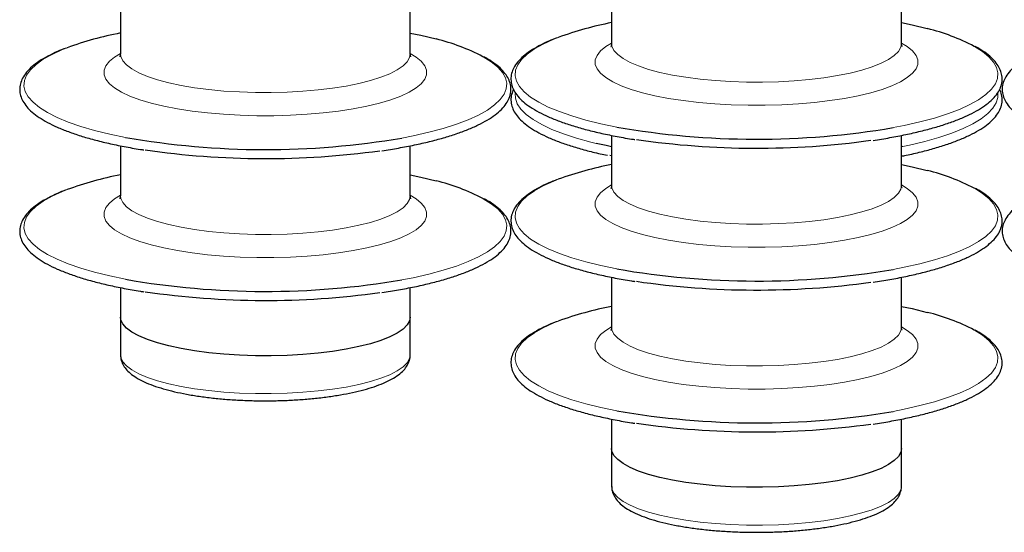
# Model space of a CAD drawing. Header units: millimetres. Extents: x 0 to 305, y 0 to 297.
# Tile 15 of 39: x 170 to 190, y 132 to 142. Entities that reach past the tile are written whole.
import ezdxf

# ---------------------------------------------------------------- set-up
doc = ezdxf.new("R2010")
doc.units = ezdxf.units.MM

msp = doc.modelspace()

# ---------------------------------------------------------------- linework, layer by layer
at = {"color": 7, "linetype": 'Continuous', "lineweight": 25}
for p, q in [((182.4857, 142.8537), (182.4857, 141.4719)), ((188.3857, 141.4719), (188.3857, 142.8537)), ((172.4857, 142.2775), (172.4857, 141.2607)), ((178.3857, 141.2607), (178.3857, 142.2776)), ((182.4857, 139.5984), (182.4857, 138.5816)), ((188.3857, 138.5816), (188.3857, 139.5985)), ((172.4857, 139.3872), (172.4857, 138.3704)), ((178.3857, 138.3704), (178.3857, 139.3873)), ((188.4127, 139.3724), (188.3857, 139.3669)), ((182.4857, 139.1826), (182.4473, 139.1904)), ((182.4857, 136.7081), (182.4857, 135.6912)), ((188.3857, 135.6912), (188.3857, 136.7082)), ((172.4857, 136.4969), (172.4857, 135.8983)), ((178.3857, 135.8983), (178.3857, 136.497)), ((172.4857, 135.8983), (172.4857, 135.1276)), ((178.3857, 135.1276), (178.3857, 135.8983)), ((182.4857, 133.8178), (182.4857, 133.2192)), ((188.3857, 133.2192), (188.3857, 133.8178)), ((182.4857, 133.2192), (182.4857, 132.4485)), ((188.3857, 132.4485), (188.3857, 133.2192))]:
    msp.add_line(p, q, dxfattribs=at)
at = {"color": 7, "linetype": 'Continuous', "lineweight": 25, "flags": 128}
for points in [[(188.3857, 141.8963), (188.6043, 141.8497), (188.9116, 141.774)], [(178.3857, 141.685), (178.6043, 141.6384), (178.9116, 141.5628)], [(182.4857, 139.3669), (182.3748, 139.3899), (182.1672, 139.4367)], [(188.3857, 139.0059), (188.6043, 138.9593), (188.9116, 138.8837)], [(178.3857, 138.7947), (178.6043, 138.7481), (178.9116, 138.6725)], [(188.3857, 136.1156), (188.6043, 136.069), (188.9116, 135.9934)], [(178.3857, 135.8983), (178.372, 135.8222), (178.3229, 135.7362), (178.2388, 135.652), (178.1207, 135.5709), (177.9699, 135.4938), (177.7884, 135.4216), (177.5784, 135.3551), (177.3423, 135.2953), (177.0831, 135.2427), (176.8039, 135.1981), (176.5081, 135.1621), (176.1992, 135.1349), (175.8811, 135.1171), (175.5576, 135.1087), (175.2326, 135.1099), (174.9101, 135.1207), (174.594, 135.1409), (174.2881, 135.1703), (173.9961, 135.2085), (173.7215, 135.2551), (173.4678, 135.3096), (173.238, 135.3711), (173.0349, 135.4391), (172.8609, 135.5126), (172.7181, 135.5909), (172.6084, 135.6728), (172.5329, 135.7575), (172.4927, 135.8439), (172.4857, 135.8983)], [(178.3857, 135.8983), (178.372, 135.8222), (178.3229, 135.7362), (178.2388, 135.652), (178.1207, 135.5709), (177.9699, 135.4938), (177.7884, 135.4216), (177.5784, 135.3551), (177.3423, 135.2953), (177.0831, 135.2427), (176.8039, 135.1981), (176.5081, 135.1621), (176.1992, 135.1349), (175.8811, 135.1171), (175.5576, 135.1087), (175.2326, 135.1099), (174.9101, 135.1207), (174.594, 135.1409), (174.2881, 135.1703), (173.9961, 135.2085), (173.7215, 135.2551), (173.4678, 135.3096), (173.238, 135.3711), (173.0349, 135.4391), (172.8609, 135.5126), (172.7181, 135.5909), (172.6084, 135.6728), (172.5329, 135.7575), (172.4927, 135.8439), (172.4857, 135.8983)], [(188.3857, 133.2192), (188.372, 133.1431), (188.3229, 133.057), (188.2388, 132.9729), (188.1207, 132.8918), (187.9699, 132.8147), (187.7884, 132.7424), (187.5784, 132.676), (187.3423, 132.6161), (187.0831, 132.5636), (186.8039, 132.519), (186.5081, 132.483), (186.1992, 132.4558), (185.8811, 132.438), (185.5576, 132.4296), (185.2326, 132.4308), (184.9101, 132.4415), (184.594, 132.4618), (184.2881, 132.4912), (183.9961, 132.5294), (183.7215, 132.576), (183.4678, 132.6304), (183.238, 132.692), (183.0349, 132.76), (182.8609, 132.8335), (182.7181, 132.9118), (182.6084, 132.9937), (182.5329, 133.0784), (182.4927, 133.1648), (182.4857, 133.2192)], [(188.3857, 133.2192), (188.372, 133.1431), (188.3229, 133.057), (188.2388, 132.9729), (188.1207, 132.8918), (187.9699, 132.8147), (187.7884, 132.7424), (187.5784, 132.676), (187.3423, 132.6161), (187.0831, 132.5636), (186.8039, 132.519), (186.5081, 132.483), (186.1992, 132.4558), (185.8811, 132.438), (185.5576, 132.4296), (185.2326, 132.4308), (184.9101, 132.4415), (184.594, 132.4618), (184.2881, 132.4912), (183.9961, 132.5294), (183.7215, 132.576), (183.4678, 132.6304), (183.238, 132.692), (183.0349, 132.76), (182.8609, 132.8335), (182.7181, 132.9118), (182.6084, 132.9937), (182.5329, 133.0784), (182.4927, 133.1648), (182.4857, 133.2192)]]:
    msp.add_lwpolyline(points, dxfattribs=at)
at = {"color": 7, "linetype": 'Continuous', "lineweight": 18, "flags": 128}
for points in [[(182.5883, 139.7693), (182.2671, 139.836), (181.9598, 139.9116), (181.6776, 139.9939), (181.4224, 140.0824), (181.1962, 140.1763), (181.0004, 140.275), (180.8367, 140.3778), (180.7061, 140.484), (180.6095, 140.5927), (180.5477, 140.7033), (180.5212, 140.8149), (180.53, 140.9266), (180.5742, 141.0378), (180.6535, 141.1475), (180.7672, 141.2551), (180.9145, 141.3597), (181.0944, 141.4605), (181.3056, 141.557), (181.3997, 141.5946)], [(172.5883, 139.5581), (172.2671, 139.6247), (171.9598, 139.7004), (171.6776, 139.7827), (171.4224, 139.8711), (171.1962, 139.9651), (171.0004, 140.0638), (170.8367, 140.1666), (170.7061, 140.2728), (170.6095, 140.3815), (170.5477, 140.4921), (170.5212, 140.6036), (170.53, 140.7154), (170.5742, 140.8266), (170.6535, 140.9363), (170.7672, 141.0439), (170.9145, 141.1485), (171.0944, 141.2493), (171.3056, 141.3457), (171.3997, 141.3834)], [(188.3857, 141.4799), (188.5048, 141.4069), (188.6111, 141.3192), (188.6827, 141.2291), (188.7186, 141.1374), (188.7186, 141.0452), (188.6827, 140.9535), (188.6111, 140.8633), (188.5048, 140.7756), (188.3648, 140.6914), (188.1928, 140.6116), (187.9905, 140.537), (187.7603, 140.4685), (187.5046, 140.4068), (187.2262, 140.3526), (186.9282, 140.3065), (186.6138, 140.269), (186.2866, 140.2405), (185.95, 140.2214), (185.6078, 140.2117), (185.2637, 140.2117), (184.9215, 140.2214), (184.5849, 140.2405), (184.2576, 140.269), (183.9433, 140.3065), (183.6453, 140.3526), (183.3669, 140.4068), (183.1112, 140.4685), (182.8809, 140.537), (182.6787, 140.6116), (182.5066, 140.6914), (182.3666, 140.7756), (182.2603, 140.8633), (182.1888, 140.9535), (182.1528, 141.0452), (182.1528, 141.1374), (182.1888, 141.2291), (182.2603, 141.3192), (182.3666, 141.4069), (182.4857, 141.4799)], [(188.3857, 141.4714), (188.372, 141.3958), (188.3229, 141.3097), (188.2388, 141.2256), (188.1207, 141.1445), (187.9699, 141.0673), (187.7884, 140.9951), (187.5784, 140.9287), (187.3423, 140.8688), (187.0831, 140.8163), (186.8039, 140.7717), (186.5081, 140.7356), (186.1992, 140.7085), (185.8811, 140.6906), (185.5576, 140.6822), (185.2326, 140.6834), (184.9101, 140.6942), (184.594, 140.7144), (184.2881, 140.7438), (183.9961, 140.7821), (183.7215, 140.8287), (183.4678, 140.8831), (183.238, 140.9447), (183.0349, 141.0127), (182.8609, 141.0862), (182.7181, 141.1644), (182.6084, 141.2464), (182.5329, 141.3311), (182.4927, 141.4175), (182.4857, 141.4718)], [(189.8667, 141.413), (189.871, 141.4106), (190.0348, 141.3078), (190.1654, 141.2016), (190.2619, 141.0929), (190.3237, 140.9823), (190.3503, 140.8708), (190.3414, 140.759), (190.2972, 140.6479), (190.218, 140.5381), (190.1043, 140.4305), (189.957, 140.326), (189.7771, 140.2251), (189.5659, 140.1287), (189.325, 140.0374), (189.056, 139.952), (188.761, 139.8729), (188.442, 139.8008), (188.2149, 139.7566)], [(178.3857, 141.2687), (178.5048, 141.1957), (178.6111, 141.108), (178.6827, 141.0178), (178.7186, 140.9261), (178.7186, 140.834), (178.6827, 140.7423), (178.6111, 140.6521), (178.5048, 140.5644), (178.3648, 140.4802), (178.1928, 140.4004), (177.9905, 140.3258), (177.7603, 140.2573), (177.5046, 140.1956), (177.2262, 140.1414), (176.9282, 140.0953), (176.6138, 140.0578), (176.2866, 140.0293), (175.95, 140.0102), (175.6078, 140.0005), (175.2637, 140.0005), (174.9215, 140.0102), (174.5849, 140.0293), (174.2576, 140.0578), (173.9433, 140.0953), (173.6453, 140.1414), (173.3669, 140.1956), (173.1112, 140.2573), (172.8809, 140.3258), (172.6787, 140.4004), (172.5066, 140.4802), (172.3666, 140.5644), (172.2603, 140.6521), (172.1888, 140.7423), (172.1528, 140.834), (172.1528, 140.9261), (172.1888, 141.0178), (172.2603, 141.108), (172.3666, 141.1957), (172.4857, 141.2687)], [(178.3857, 141.2607), (178.372, 141.1846), (178.3229, 141.0985), (178.2388, 141.0144), (178.1207, 140.9333), (177.9699, 140.8561), (177.7884, 140.7839), (177.5784, 140.7174), (177.3423, 140.6576), (177.0831, 140.6051), (176.8039, 140.5605), (176.5081, 140.5244), (176.1992, 140.4973), (175.8811, 140.4794), (175.5576, 140.471), (175.2326, 140.4722), (174.9101, 140.483), (174.594, 140.5032), (174.2881, 140.5326), (173.9961, 140.5709), (173.7215, 140.6175), (173.4678, 140.6719), (173.238, 140.7335), (173.0349, 140.8014), (172.8609, 140.875), (172.7181, 140.9532), (172.6084, 141.0352), (172.5329, 141.1199), (172.4927, 141.2063), (172.4857, 141.2607)], [(179.8667, 141.2018), (179.871, 141.1994), (180.0348, 141.0966), (180.1654, 140.9904), (180.2619, 140.8817), (180.3237, 140.7711), (180.3503, 140.6595), (180.3414, 140.5478), (180.2972, 140.4366), (180.218, 140.3269), (180.1043, 140.2193), (179.957, 140.1147), (179.7771, 140.0139), (179.5659, 139.9175), (179.325, 139.8262), (179.056, 139.7407), (178.761, 139.6617), (178.442, 139.5896), (178.2149, 139.5453)], [(182.1672, 139.4367), (182.0596, 139.4632), (181.7688, 139.5433), (181.5043, 139.6298), (181.2683, 139.722), (181.0622, 139.8192), (180.8876, 139.9207), (180.7459, 140.0258), (180.6379, 140.1338), (180.5644, 140.2439), (180.5261, 140.3552), (180.5216, 140.4535)], [(190.3499, 140.4526), (190.3483, 140.3738), (190.3159, 140.2623), (190.2482, 140.152), (190.146, 140.0437), (190.0098, 139.938), (189.8406, 139.8358), (189.6397, 139.7378), (189.4085, 139.6448), (189.1486, 139.5573), (188.8621, 139.4761), (188.5508, 139.4016), (188.4127, 139.3724)], [(182.5883, 136.879), (182.2671, 136.9456), (181.9598, 137.0213), (181.6776, 137.1036), (181.4224, 137.192), (181.1962, 137.286), (181.0004, 137.3847), (180.8367, 137.4875), (180.7061, 137.5937), (180.6095, 137.7024), (180.5477, 137.813), (180.5212, 137.9245), (180.53, 138.0363), (180.5742, 138.1475), (180.6535, 138.2572), (180.7672, 138.3648), (180.9145, 138.4693), (181.0944, 138.5702), (181.3056, 138.6666), (181.3997, 138.7043)], [(188.3857, 138.5896), (188.5048, 138.5166), (188.6111, 138.4289), (188.6827, 138.3387), (188.7186, 138.247), (188.7186, 138.1548), (188.6827, 138.0632), (188.6111, 137.973), (188.5048, 137.8853), (188.3648, 137.8011), (188.1928, 137.7213), (187.9905, 137.6467), (187.7603, 137.5782), (187.5046, 137.5165), (187.2262, 137.4623), (186.9282, 137.4162), (186.6138, 137.3787), (186.2866, 137.3502), (185.95, 137.331), (185.6078, 137.3214), (185.2637, 137.3214), (184.9215, 137.331), (184.5849, 137.3502), (184.2576, 137.3787), (183.9433, 137.4162), (183.6453, 137.4623), (183.3669, 137.5165), (183.1112, 137.5782), (182.8809, 137.6467), (182.6787, 137.7213), (182.5066, 137.8011), (182.3666, 137.8853), (182.2603, 137.973), (182.1888, 138.0632), (182.1528, 138.1548), (182.1528, 138.247), (182.1888, 138.3387), (182.2603, 138.4289), (182.3666, 138.5166), (182.4857, 138.5896)], [(188.3857, 138.5816), (188.372, 138.5055), (188.3229, 138.4194), (188.2388, 138.3353), (188.1207, 138.2542), (187.9699, 138.177), (187.7884, 138.1048), (187.5784, 138.0383), (187.3423, 137.9785), (187.0831, 137.926), (186.8039, 137.8814), (186.5081, 137.8453), (186.1992, 137.8182), (185.8811, 137.8003), (185.5576, 137.7919), (185.2326, 137.7931), (184.9101, 137.8039), (184.594, 137.8241), (184.2881, 137.8535), (183.9961, 137.8917), (183.7215, 137.9384), (183.4678, 137.9928), (183.238, 138.0544), (183.0349, 138.1223), (182.8609, 138.1959), (182.7181, 138.2741), (182.6084, 138.3561), (182.5329, 138.4408), (182.4927, 138.5272), (182.4857, 138.5816)], [(189.8667, 138.5227), (189.871, 138.5203), (190.0348, 138.4175), (190.1654, 138.3113), (190.2619, 138.2026), (190.3237, 138.092), (190.3503, 137.9804), (190.3414, 137.8687), (190.2972, 137.7575), (190.218, 137.6478), (190.1043, 137.5402), (189.957, 137.4356), (189.7771, 137.3348), (189.5659, 137.2383), (189.325, 137.1471), (189.056, 137.0616), (188.761, 136.9826), (188.442, 136.9105), (188.2149, 136.8662)], [(172.5883, 136.6678), (172.2671, 136.7344), (171.9598, 136.81), (171.6776, 136.8924), (171.4224, 136.9808), (171.1962, 137.0747), (171.0004, 137.1735), (170.8367, 137.2763), (170.7061, 137.3824), (170.6095, 137.4912), (170.5477, 137.6018), (170.5212, 137.7133), (170.53, 137.8251), (170.5742, 137.9362), (170.6535, 138.046), (170.7672, 138.1535), (170.9145, 138.2581), (171.0944, 138.359), (171.3056, 138.4554), (171.3997, 138.493)], [(178.3857, 138.3784), (178.5048, 138.3054), (178.6111, 138.2177), (178.6827, 138.1275), (178.7186, 138.0358), (178.7186, 137.9436), (178.6827, 137.8519), (178.6111, 137.7618), (178.5048, 137.6741), (178.3648, 137.5899), (178.1928, 137.51), (177.9905, 137.4355), (177.7603, 137.3669), (177.5046, 137.3053), (177.2262, 137.2511), (176.9282, 137.205), (176.6138, 137.1675), (176.2866, 137.139), (175.95, 137.1198), (175.6078, 137.1102), (175.2637, 137.1102), (174.9215, 137.1198), (174.5849, 137.139), (174.2576, 137.1675), (173.9433, 137.205), (173.6453, 137.2511), (173.3669, 137.3053), (173.1112, 137.3669), (172.8809, 137.4355), (172.6787, 137.51), (172.5066, 137.5899), (172.3666, 137.6741), (172.2603, 137.7618), (172.1888, 137.8519), (172.1528, 137.9436), (172.1528, 138.0358), (172.1888, 138.1275), (172.2603, 138.2177), (172.3666, 138.3054), (172.4857, 138.3784)], [(178.3857, 138.3704), (178.372, 138.2942), (178.3229, 138.2082), (178.2388, 138.1241), (178.1207, 138.0429), (177.9699, 137.9658), (177.7884, 137.8936), (177.5784, 137.8271), (177.3423, 137.7673), (177.0831, 137.7147), (176.8039, 137.6702), (176.5081, 137.6341), (176.1992, 137.6069), (175.8811, 137.5891), (175.5576, 137.5807), (175.2326, 137.5819), (174.9101, 137.5927), (174.594, 137.6129), (174.2881, 137.6423), (173.9961, 137.6805), (173.7215, 137.7271), (173.4678, 137.7816), (173.238, 137.8431), (173.0349, 137.9111), (172.8609, 137.9847), (172.7181, 138.0629), (172.6084, 138.1448), (172.5329, 138.2295), (172.4927, 138.3159), (172.4857, 138.3704)], [(179.8667, 138.3115), (179.871, 138.3091), (180.0348, 138.2063), (180.1654, 138.1001), (180.2619, 137.9913), (180.3237, 137.8808), (180.3503, 137.7692), (180.3414, 137.6575), (180.2972, 137.5463), (180.218, 137.4365), (180.1043, 137.329), (179.957, 137.2244), (179.7771, 137.1235), (179.5659, 137.0271), (179.325, 136.9359), (179.056, 136.8504), (178.761, 136.7714), (178.442, 136.6993), (178.2149, 136.655)], [(182.5883, 133.9886), (182.2671, 134.0553), (181.9598, 134.1309), (181.6776, 134.2133), (181.4224, 134.3017), (181.1962, 134.3956), (181.0004, 134.4943), (180.8367, 134.5972), (180.7061, 134.7033), (180.6095, 134.8121), (180.5477, 134.9226), (180.5212, 135.0342), (180.53, 135.146), (180.5742, 135.2571), (180.6535, 135.3669), (180.7672, 135.4744), (180.9145, 135.579), (181.0944, 135.6799), (181.3056, 135.7763), (181.3997, 135.8139)], [(188.3857, 135.6993), (188.5048, 135.6262), (188.6111, 135.5386), (188.6827, 135.4484), (188.7186, 135.3567), (188.7186, 135.2645), (188.6827, 135.1728), (188.6111, 135.0827), (188.5048, 134.995), (188.3648, 134.9108), (188.1928, 134.8309), (187.9905, 134.7563), (187.7603, 134.6878), (187.5046, 134.6261), (187.2262, 134.572), (186.9282, 134.5259), (186.6138, 134.4884), (186.2866, 134.4599), (185.95, 134.4407), (185.6078, 134.4311), (185.2637, 134.4311), (184.9215, 134.4407), (184.5849, 134.4599), (184.2576, 134.4884), (183.9433, 134.5259), (183.6453, 134.572), (183.3669, 134.6261), (183.1112, 134.6878), (182.8809, 134.7563), (182.6787, 134.8309), (182.5066, 134.9108), (182.3666, 134.995), (182.2603, 135.0827), (182.1888, 135.1728), (182.1528, 135.2645), (182.1528, 135.3567), (182.1888, 135.4484), (182.2603, 135.5386), (182.3666, 135.6262), (182.4857, 135.6993)], [(188.3857, 135.6912), (188.372, 135.6151), (188.3229, 135.5291), (188.2388, 135.4449), (188.1207, 135.3638), (187.9699, 135.2867), (187.7884, 135.2144), (187.5784, 135.148), (187.3423, 135.0882), (187.0831, 135.0356), (186.8039, 134.991), (186.5081, 134.955), (186.1992, 134.9278), (185.8811, 134.91), (185.5576, 134.9016), (185.2326, 134.9028), (184.9101, 134.9136), (184.594, 134.9338), (184.2881, 134.9632), (183.9961, 135.0014), (183.7215, 135.048), (183.4678, 135.1025), (183.238, 135.164), (183.0349, 135.232), (182.8609, 135.3055), (182.7181, 135.3838), (182.6084, 135.4657), (182.5329, 135.5504), (182.4927, 135.6368), (182.4857, 135.6912)], [(189.8667, 135.6323), (189.871, 135.63), (190.0348, 135.5271), (190.1654, 135.421), (190.2619, 135.3122), (190.3237, 135.2017), (190.3503, 135.0901), (190.3414, 134.9783), (190.2972, 134.8672), (190.218, 134.7574), (190.1043, 134.6499), (189.957, 134.5453), (189.7771, 134.4444), (189.5659, 134.348), (189.325, 134.2568), (189.056, 134.1713), (188.761, 134.0922), (188.442, 134.0202), (188.2149, 133.9759)], [(172.4857, 135.1276), (172.4927, 135.0732), (172.5329, 134.9868), (172.6084, 134.9021), (172.7181, 134.8201), (172.8609, 134.7419), (173.0349, 134.6683), (173.238, 134.6004), (173.4678, 134.5388), (173.7215, 134.4844), (173.9961, 134.4378), (174.2881, 134.3995), (174.594, 134.3701), (174.9101, 134.3499), (175.2326, 134.3391), (175.5576, 134.3379), (175.8811, 134.3463), (176.1992, 134.3642), (176.5081, 134.3913), (176.8039, 134.4274), (177.0831, 134.472), (177.3423, 134.5245), (177.5784, 134.5843), (177.7884, 134.6508), (177.9699, 134.723), (178.1207, 134.8002), (178.2388, 134.8813), (178.3229, 134.9654), (178.372, 135.0515), (178.3857, 135.1276)], [(182.4857, 132.4485), (182.4927, 132.3941), (182.5329, 132.3077), (182.6084, 132.223), (182.7181, 132.141), (182.8609, 132.0628), (183.0349, 131.9892), (183.238, 131.9213), (183.4678, 131.8597), (183.7215, 131.8053), (183.9961, 131.7586), (184.2881, 131.7204), (184.594, 131.691), (184.9101, 131.6708), (185.2326, 131.66), (185.5576, 131.6588), (185.8811, 131.6672), (186.1992, 131.6851), (186.5081, 131.7122), (186.8039, 131.7483), (187.0831, 131.7929), (187.3423, 131.8454), (187.5784, 131.9052), (187.7884, 131.9717), (187.9699, 132.0439), (188.1207, 132.1211), (188.2388, 132.2022), (188.3229, 132.2863), (188.372, 132.3724), (188.3857, 132.4485)]]:
    msp.add_lwpolyline(points, dxfattribs=at)
at = {"color": 7, "linetype": 'Continuous', "lineweight": 25}
for centre, radius, start, end in [((183.8083, 135.029), 6.9935, 100.90135, 110.14566), ((187.8874, 137.6205), 4.278, 62.43939, 76.14789), ((173.8083, 134.8178), 6.9935, 100.90135, 110.14566), ((177.8874, 137.4093), 4.278, 62.43939, 76.14789), ((185.4385, 156.0128), 16.4916, 260.04788, 279.69234), ((175.4385, 155.8016), 16.4916, 260.04788, 279.69234), ((185.4388, 156.2813), 16.9436, 261.686, 277.89004), ((175.4388, 156.0701), 16.9436, 261.686, 277.89004), ((183.8083, 132.1386), 6.9935, 100.90135, 110.14566), ((173.8083, 131.9274), 6.9935, 100.90135, 110.14566), ((187.8874, 134.7302), 4.278, 62.43939, 76.14789), ((177.8874, 134.519), 4.278, 62.43939, 76.14789), ((185.4385, 153.1225), 16.4916, 260.04788, 279.69234), ((175.4385, 152.9112), 16.4916, 260.04788, 279.69234), ((185.4388, 153.391), 16.9436, 261.686, 277.89004), ((175.4388, 153.1797), 16.9436, 261.686, 277.89004), ((183.8083, 129.2483), 6.9935, 100.90135, 110.14566), ((187.8874, 131.8398), 4.278, 62.43939, 76.14789), ((185.4385, 150.2321), 16.4916, 260.04788, 279.69234), ((185.4388, 150.5006), 16.9436, 261.686, 277.89004)]:
    msp.add_arc(centre, radius, start, end, dxfattribs=at)
for points, knots in [([(181.3778, 141.5895), (181.3186, 141.5663), (181.1826, 141.513), (181.0008, 141.4232), (180.8282, 141.321), (180.6845, 141.2126), (180.5705, 141.0979), (180.4915, 140.9811), (180.4446, 140.8608), (180.4302, 140.7404), (180.4488, 140.6194), (180.4976, 140.5038), (180.5758, 140.3921), (180.6847, 140.2829), (180.8253, 140.1764), (180.9966, 140.074), (181.1962, 139.9767), (181.422, 139.8852), (181.6724, 139.7997), (181.946, 139.7205), (182.2408, 139.6477), (182.5567, 139.5823), (182.7976, 139.5379), (182.9372, 139.5177), (182.9602, 139.5143)], [0, 0, 0, 0, 0.0378084, 0.0867765, 0.1359808, 0.1854511, 0.2350818, 0.28415, 0.3265208, 0.3714637, 0.4149299, 0.4584076, 0.5034174, 0.5506614, 0.5995157, 0.6489459, 0.6982673, 0.7473569, 0.7962348, 0.8449453, 0.8935293, 0.9420187, 0.9904374, 1, 1, 1, 1]), ([(171.3778, 141.3783), (171.3186, 141.3551), (171.1826, 141.3018), (171.0008, 141.212), (170.8282, 141.1098), (170.6845, 141.0014), (170.5705, 140.8866), (170.4915, 140.7699), (170.4446, 140.6496), (170.4302, 140.5292), (170.4488, 140.4082), (170.4976, 140.2926), (170.5758, 140.1809), (170.6847, 140.0717), (170.8253, 139.9652), (170.9966, 139.8628), (171.1962, 139.7655), (171.422, 139.674), (171.6724, 139.5885), (171.946, 139.5093), (172.2408, 139.4365), (172.5567, 139.3711), (172.7976, 139.3267), (172.9372, 139.3064), (172.9602, 139.3031)], [0, 0, 0, 0, 0.0378084, 0.0867765, 0.1359808, 0.1854511, 0.2350818, 0.28415, 0.3265208, 0.3714637, 0.4149299, 0.4584076, 0.5034174, 0.5506614, 0.5995157, 0.6489459, 0.6982673, 0.7473569, 0.7962348, 0.8449453, 0.8935293, 0.9420187, 0.9904374, 1, 1, 1, 1]), ([(182.4839, 141.4726), (182.4838, 141.46), (182.4838, 141.4322), (182.471, 141.4084), (182.4723, 141.4102), (182.4727, 141.4107)], [0, 0, 0, 0, 0.360284, 0.7965969, 1, 1, 1, 1]), ([(187.8073, 139.4978), (187.8077, 139.4979), (187.9266, 139.5137), (188.1506, 139.5523), (188.4755, 139.6138), (188.7796, 139.6831), (189.0634, 139.7588), (189.3246, 139.8408), (189.5619, 139.9288), (189.774, 140.0225), (189.9597, 140.1219), (190.1179, 140.2272), (190.2472, 140.3387), (190.3424, 140.4527), (190.4065, 140.5714), (190.4381, 140.6924), (190.4359, 140.816), (190.4019, 140.9343), (190.3384, 141.0478), (190.2454, 141.1582), (190.1193, 141.2659), (189.9991, 141.35), (189.9112, 141.3961), (189.8863, 141.4092)], [0, 0, 0, 0, 0.00021, 0.0526504, 0.1051341, 0.1576746, 0.2102901, 0.2630049, 0.3158519, 0.3688744, 0.4221255, 0.4756554, 0.529455, 0.5831384, 0.6303374, 0.6804564, 0.7282398, 0.7752887, 0.8231006, 0.873156, 0.9254339, 0.9788748, 1, 1, 1, 1]), ([(188.399, 141.4107), (188.3989, 141.4108), (188.3988, 141.4109), (188.3862, 141.4389), (188.3874, 141.4633), (188.3878, 141.4723)], [0, 0, 0, 0, 0.29554, 0.7392769, 1, 1, 1, 1]), ([(191.3778, 141.3783), (191.3186, 141.3551), (191.1826, 141.3018), (191.0008, 141.212), (190.8282, 141.1098), (190.6845, 141.0014), (190.5705, 140.8866), (190.4915, 140.7699), (190.4446, 140.6496), (190.4302, 140.5292), (190.4488, 140.4082), (190.4976, 140.2926), (190.5758, 140.1809), (190.6847, 140.0717), (190.8253, 139.9652), (190.9966, 139.8628), (191.1962, 139.7655), (191.422, 139.674), (191.6724, 139.5885), (191.946, 139.5093), (192.2408, 139.4365), (192.5567, 139.3711), (192.7976, 139.3267), (192.9372, 139.3064), (192.9602, 139.3031)], [0, 0, 0, 0, 0.0378084, 0.0867765, 0.1359808, 0.1854511, 0.2350818, 0.28415, 0.3265208, 0.3714637, 0.4149299, 0.4584076, 0.5034174, 0.5506614, 0.5995157, 0.6489459, 0.6982673, 0.7473569, 0.7962348, 0.8449453, 0.8935293, 0.9420187, 0.9904374, 1, 1, 1, 1]), ([(172.4839, 141.2613), (172.4838, 141.2488), (172.4838, 141.221), (172.471, 141.1972), (172.4723, 141.199), (172.4727, 141.1995)], [0, 0, 0, 0, 0.360284, 0.7965969, 1, 1, 1, 1]), ([(177.8073, 139.2866), (177.8077, 139.2867), (177.9266, 139.3025), (178.1506, 139.3411), (178.4755, 139.4026), (178.7796, 139.4719), (179.0634, 139.5476), (179.3246, 139.6296), (179.5619, 139.7176), (179.774, 139.8113), (179.9597, 139.9107), (180.1179, 140.016), (180.2472, 140.1275), (180.3424, 140.2414), (180.4065, 140.3602), (180.4381, 140.4812), (180.4359, 140.6048), (180.4019, 140.7231), (180.3384, 140.8366), (180.2454, 140.947), (180.1193, 141.0547), (179.9991, 141.1388), (179.9112, 141.1849), (179.8863, 141.198)], [0, 0, 0, 0, 0.00021, 0.0526504, 0.1051341, 0.1576746, 0.2102901, 0.2630049, 0.3158519, 0.3688744, 0.4221255, 0.4756554, 0.529455, 0.5831384, 0.6303374, 0.6804564, 0.7282398, 0.7752887, 0.8231006, 0.873156, 0.9254339, 0.9788748, 1, 1, 1, 1]), ([(178.399, 141.1995), (178.3989, 141.1996), (178.3988, 141.1997), (178.3862, 141.2276), (178.3874, 141.2521), (178.3878, 141.2611)], [0, 0, 0, 0, 0.29554, 0.7392769, 1, 1, 1, 1]), ([(180.488, 140.5385), (180.4734, 140.5047), (180.4419, 140.4318), (180.4307, 140.3143), (180.4497, 140.1936), (180.4995, 140.0781), (180.5785, 139.9665), (180.6883, 139.8574), (180.8298, 139.751), (181.0019, 139.6487), (181.2022, 139.5516), (181.4288, 139.4603), (181.6797, 139.3749), (181.9548, 139.2961), (182.1955, 139.2355), (182.3512, 139.2038), (182.4008, 139.1937)], [0, 0, 0, 0, 0.0614957, 0.1329097, 0.2020495, 0.2712698, 0.3429906, 0.418264, 0.4960529, 0.5747186, 0.6531934, 0.7312989, 0.8090693, 0.8865754, 0.9638818, 1, 1, 1, 1]), ([(188.3857, 139.1761), (188.4176, 139.1822), (188.5577, 139.2088), (188.7872, 139.2631), (189.0714, 139.3386), (189.3317, 139.4209), (189.5683, 139.509), (189.7797, 139.6028), (189.9646, 139.7024), (190.122, 139.8079), (190.2505, 139.9195), (190.3447, 140.0336), (190.4078, 140.1525), (190.4389, 140.2736), (190.4339, 140.3966), (190.4134, 140.4847), (190.3874, 140.5292), (190.3828, 140.537)], [0, 0, 0, 0, 0.0222361, 0.0977764, 0.1734254, 0.2492184, 0.3252029, 0.4014417, 0.4780116, 0.5549837, 0.6323401, 0.7094969, 0.7772495, 0.8491922, 0.9178207, 0.9854516, 1, 1, 1, 1]), ([(181.3778, 138.6992), (181.3186, 138.676), (181.1826, 138.6227), (181.0008, 138.5329), (180.8282, 138.4307), (180.6845, 138.3222), (180.5705, 138.2075), (180.4915, 138.0908), (180.4446, 137.9705), (180.4302, 137.8501), (180.4488, 137.7291), (180.4976, 137.6135), (180.5758, 137.5017), (180.6847, 137.3925), (180.8253, 137.2861), (180.9966, 137.1837), (181.1962, 137.0864), (181.422, 136.9949), (181.6724, 136.9094), (181.946, 136.8302), (182.2408, 136.7574), (182.5567, 136.692), (182.7976, 136.6476), (182.9372, 136.6273), (182.9602, 136.624)], [0, 0, 0, 0, 0.0378084, 0.0867765, 0.1359808, 0.1854511, 0.2350818, 0.28415, 0.3265208, 0.3714637, 0.4149299, 0.4584076, 0.5034174, 0.5506614, 0.5995157, 0.6489459, 0.6982673, 0.7473569, 0.7962348, 0.8449453, 0.8935293, 0.9420187, 0.9904374, 1, 1, 1, 1]), ([(182.4839, 138.5822), (182.4838, 138.5697), (182.4838, 138.5419), (182.471, 138.5181), (182.4723, 138.5199), (182.4727, 138.5204)], [0, 0, 0, 0, 0.360284, 0.7965969, 1, 1, 1, 1]), ([(187.8073, 136.6075), (187.8077, 136.6076), (187.9266, 136.6234), (188.1506, 136.662), (188.4755, 136.7235), (188.7796, 136.7928), (189.0634, 136.8685), (189.3246, 136.9505), (189.5619, 137.0385), (189.774, 137.1322), (189.9597, 137.2316), (190.1179, 137.3369), (190.2472, 137.4484), (190.3424, 137.5623), (190.4065, 137.6811), (190.4381, 137.8021), (190.4359, 137.9256), (190.4019, 138.044), (190.3384, 138.1574), (190.2454, 138.2679), (190.1193, 138.3756), (189.9991, 138.4596), (189.9112, 138.5058), (189.8863, 138.5189)], [0, 0, 0, 0, 0.00021, 0.0526504, 0.1051341, 0.1576746, 0.2102901, 0.2630049, 0.3158519, 0.3688744, 0.4221255, 0.4756554, 0.529455, 0.5831384, 0.6303374, 0.6804564, 0.7282398, 0.7752887, 0.8231006, 0.873156, 0.9254339, 0.9788748, 1, 1, 1, 1]), ([(188.399, 138.5204), (188.3989, 138.5205), (188.3988, 138.5205), (188.3862, 138.5485), (188.3874, 138.5729), (188.3878, 138.582)], [0, 0, 0, 0, 0.29554002, 0.73927692, 1, 1, 1, 1]), ([(171.3778, 138.4879), (171.3186, 138.4647), (171.1826, 138.4115), (171.0008, 138.3216), (170.8282, 138.2194), (170.6845, 138.111), (170.5705, 137.9963), (170.4915, 137.8796), (170.4446, 137.7593), (170.4302, 137.6389), (170.4488, 137.5179), (170.4976, 137.4022), (170.5758, 137.2905), (170.6847, 137.1813), (170.8253, 137.0749), (170.9966, 136.9724), (171.1962, 136.8752), (171.422, 136.7837), (171.6724, 136.6982), (171.946, 136.619), (172.2408, 136.5461), (172.5567, 136.4808), (172.7976, 136.4363), (172.9372, 136.4161), (172.9602, 136.4128)], [0, 0, 0, 0, 0.03780835, 0.08677651, 0.13598084, 0.18545105, 0.23508184, 0.28415, 0.32652079, 0.37146367, 0.41492986, 0.45840763, 0.50341744, 0.55066141, 0.5995157, 0.64894594, 0.6982673, 0.74735691, 0.79623476, 0.84494529, 0.89352931, 0.94201873, 0.99043743, 1, 1, 1, 1]), ([(172.4839, 138.371), (172.4838, 138.3584), (172.4838, 138.3306), (172.471, 138.3069), (172.4723, 138.3086), (172.4727, 138.3092)], [0, 0, 0, 0, 0.36028403, 0.79659694, 1, 1, 1, 1]), ([(177.8073, 136.3963), (177.8077, 136.3963), (177.9266, 136.4122), (178.1506, 136.4508), (178.4755, 136.5122), (178.7796, 136.5816), (179.0634, 136.6573), (179.3246, 136.7393), (179.5619, 136.8273), (179.774, 136.921), (179.9597, 137.0204), (180.1179, 137.1257), (180.2472, 137.2371), (180.3424, 137.3511), (180.4065, 137.4699), (180.4381, 137.5908), (180.4359, 137.7144), (180.4019, 137.8327), (180.3384, 137.9462), (180.2454, 138.0567), (180.1193, 138.1644), (179.9991, 138.2484), (179.9112, 138.2946), (179.8863, 138.3076)], [0, 0, 0, 0, 0.00021, 0.0526504, 0.1051341, 0.1576746, 0.2102901, 0.2630049, 0.3158519, 0.3688744, 0.4221255, 0.4756554, 0.529455, 0.5831384, 0.6303374, 0.6804564, 0.7282398, 0.7752887, 0.8231006, 0.873156, 0.9254339, 0.9788748, 1, 1, 1, 1]), ([(178.399, 138.3092), (178.3989, 138.3092), (178.3988, 138.3093), (178.3862, 138.3373), (178.3874, 138.3617), (178.3878, 138.3708)], [0, 0, 0, 0, 0.29554, 0.7392769, 1, 1, 1, 1]), ([(191.3778, 138.4879), (191.3186, 138.4647), (191.1826, 138.4115), (191.0008, 138.3216), (190.8282, 138.2194), (190.6845, 138.111), (190.5705, 137.9963), (190.4915, 137.8796), (190.4446, 137.7593), (190.4302, 137.6389), (190.4488, 137.5179), (190.4976, 137.4022), (190.5758, 137.2905), (190.6847, 137.1813), (190.8253, 137.0749), (190.9966, 136.9724), (191.1962, 136.8752), (191.422, 136.7837), (191.6724, 136.6982), (191.946, 136.619), (192.2408, 136.5461), (192.5567, 136.4808), (192.7976, 136.4363), (192.9372, 136.4161), (192.9602, 136.4128)], [0, 0, 0, 0, 0.0378084, 0.0867765, 0.1359808, 0.1854511, 0.2350818, 0.28415, 0.3265208, 0.3714637, 0.4149299, 0.4584076, 0.5034174, 0.5506614, 0.5995157, 0.6489459, 0.6982673, 0.7473569, 0.7962348, 0.8449453, 0.8935293, 0.9420187, 0.9904374, 1, 1, 1, 1]), ([(181.3778, 135.8088), (181.3186, 135.7856), (181.1826, 135.7324), (181.0008, 135.6425), (180.8282, 135.5403), (180.6845, 135.4319), (180.5705, 135.3172), (180.4915, 135.2005), (180.4446, 135.0801), (180.4302, 134.9597), (180.4488, 134.8388), (180.4976, 134.7231), (180.5758, 134.6114), (180.6847, 134.5022), (180.8253, 134.3958), (180.9966, 134.2933), (181.1962, 134.1961), (181.422, 134.1046), (181.6724, 134.0191), (181.946, 133.9399), (182.2408, 133.867), (182.5567, 133.8017), (182.7976, 133.7572), (182.9372, 133.737), (182.9602, 133.7337)], [0, 0, 0, 0, 0.03780835, 0.08677651, 0.13598084, 0.18545105, 0.23508184, 0.28415, 0.32652079, 0.37146367, 0.41492986, 0.45840763, 0.50341744, 0.55066141, 0.5995157, 0.64894594, 0.6982673, 0.74735691, 0.79623476, 0.84494529, 0.89352931, 0.94201873, 0.99043743, 1, 1, 1, 1]), ([(182.4839, 135.6919), (182.4838, 135.6793), (182.4838, 135.6515), (182.471, 135.6278), (182.4723, 135.6295), (182.4727, 135.6301)], [0, 0, 0, 0, 0.360284, 0.7965969, 1, 1, 1, 1]), ([(187.8073, 133.7172), (187.8077, 133.7172), (187.9266, 133.7331), (188.1506, 133.7717), (188.4755, 133.8331), (188.7796, 133.9025), (189.0634, 133.9782), (189.3246, 134.0602), (189.5619, 134.1481), (189.774, 134.2419), (189.9597, 134.3413), (190.1179, 134.4465), (190.2472, 134.558), (190.3424, 134.672), (190.4065, 134.7908), (190.4381, 134.9117), (190.4359, 135.0353), (190.4019, 135.1536), (190.3384, 135.2671), (190.2454, 135.3775), (190.1193, 135.4852), (189.9991, 135.5693), (189.9112, 135.6155), (189.8863, 135.6285)], [0, 0, 0, 0, 0.00021, 0.0526504, 0.1051341, 0.1576746, 0.2102901, 0.2630049, 0.3158519, 0.3688744, 0.4221255, 0.4756554, 0.529455, 0.5831384, 0.6303374, 0.6804564, 0.7282398, 0.7752887, 0.8231006, 0.873156, 0.9254339, 0.9788748, 1, 1, 1, 1]), ([(188.399, 135.6301), (188.3989, 135.6301), (188.3988, 135.6302), (188.3862, 135.6582), (188.3874, 135.6826), (188.3878, 135.6916)], [0, 0, 0, 0, 0.29554, 0.7392769, 1, 1, 1, 1]), ([(172.4889, 135.121), (172.4899, 135.093), (172.4921, 135.0276), (172.5315, 134.9315), (172.5954, 134.8359), (172.6867, 134.7461), (172.8084, 134.6597), (172.963, 134.5776), (173.1469, 134.5022), (173.3541, 134.435), (173.5813, 134.3759), (173.8265, 134.3247), (174.0877, 134.2815), (174.3626, 134.2464), (174.6483, 134.2195), (174.9422, 134.2011), (175.2411, 134.1912), (175.542, 134.1899), (175.8417, 134.1973), (176.137, 134.2132), (176.4248, 134.2376), (176.7022, 134.2701), (176.9663, 134.3107), (177.2146, 134.3589), (177.4449, 134.4148), (177.6551, 134.4781), (177.844, 134.5491), (178.0103, 134.629), (178.1476, 134.7162), (178.2527, 134.8094), (178.3277, 134.907), (178.371, 135.0099), (178.3899, 135.0863), (178.3849, 135.1245), (178.3845, 135.1276)], [0, 0, 0, 0, 0.0191897, 0.0446967, 0.0712248, 0.1005855, 0.1336989, 0.1693521, 0.2050788, 0.2401553, 0.2747065, 0.3088986, 0.3428507, 0.3766417, 0.4103245, 0.4439365, 0.4775051, 0.5110524, 0.5445979, 0.5781549, 0.6117421, 0.6453822, 0.6791032, 0.7129433, 0.7469558, 0.7812202, 0.8158562, 0.8510421, 0.8869986, 0.9193242, 0.9477573, 0.9734169, 0.9978765, 1, 1, 1, 1]), ([(182.4889, 132.4419), (182.4899, 132.4139), (182.4921, 132.3485), (182.5315, 132.2524), (182.5954, 132.1568), (182.6867, 132.067), (182.8084, 131.9806), (182.963, 131.8985), (183.1469, 131.8231), (183.3541, 131.7559), (183.5813, 131.6968), (183.8265, 131.6456), (184.0877, 131.6024), (184.3626, 131.5673), (184.6483, 131.5404), (184.9422, 131.522), (185.2411, 131.5121), (185.542, 131.5108), (185.8417, 131.5182), (186.137, 131.5341), (186.4248, 131.5584), (186.7022, 131.591), (186.9663, 131.6315), (187.2146, 131.6798), (187.4449, 131.7356), (187.6551, 131.799), (187.844, 131.87), (188.0103, 131.9499), (188.1476, 132.0371), (188.2527, 132.1303), (188.3277, 132.2279), (188.371, 132.3308), (188.3899, 132.4072), (188.3849, 132.4454), (188.3845, 132.4485)], [0, 0, 0, 0, 0.0191897, 0.0446967, 0.0712248, 0.1005855, 0.1336989, 0.1693521, 0.2050788, 0.2401553, 0.2747065, 0.3088986, 0.3428507, 0.3766417, 0.4103245, 0.4439365, 0.4775051, 0.5110524, 0.5445979, 0.5781549, 0.6117421, 0.6453822, 0.6791032, 0.7129433, 0.7469558, 0.7812202, 0.8158562, 0.8510421, 0.8869986, 0.9193242, 0.9477573, 0.9734169, 0.9978765, 1, 1, 1, 1])]:
    msp.add_open_spline(points, degree=3, knots=knots, dxfattribs=at)

doc.saveas('drawing.dxf')
